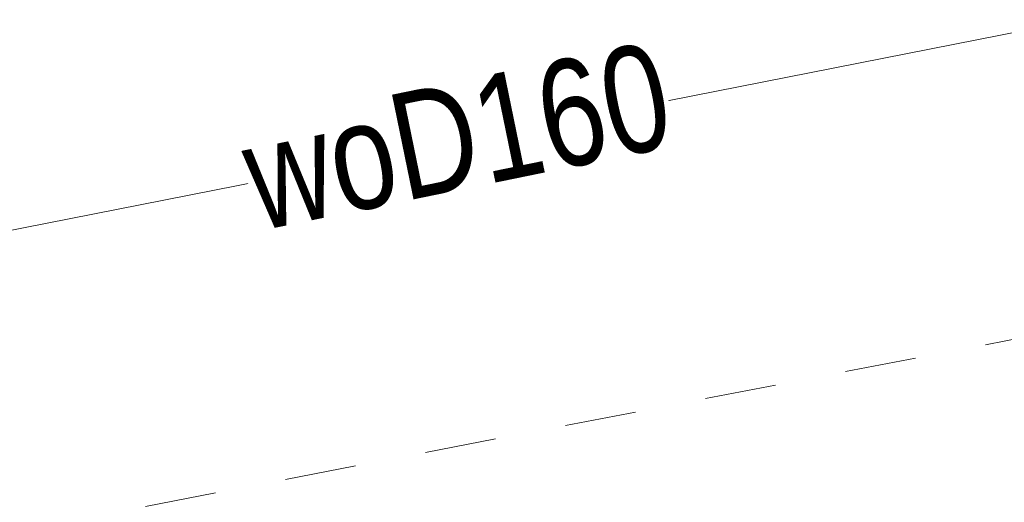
# Model space of a CAD drawing. Header units: metres. Extents: x 5504996 to 5514259, y 5943254 to 5951281.
# Tile 42 of 256: x 5509176.31 to 5509183.22, y 5947727.13 to 5947730.52. Entities that reach past the tile are written whole.
import ezdxf

# ---------------------------------------------------------------- set-up
doc = ezdxf.new("R2010")
doc.units = ezdxf.units.M
doc.linetypes.add('L_0_03', pattern=[1, 0.5, -0.5])
doc.layers.add('EGB_KonturUzytkuGruntowego', color=7, linetype='L_0_03', lineweight=18, true_color=0x008000)
doc.layers.add('GES_PrzewodWodociagowy', color=5, linetype='CONTINUOUS', lineweight=18, true_color=0x0000ff)
doc.styles.get("Standard").update_dxf_attribs({"font": 'simplex.shx'})

msp = doc.modelspace()

# ---------------------------------------------------------------- linework, layer by layer
at = {"layer": 'EGB_KonturUzytkuGruntowego', "color": 96, "linetype": 'L_0_03', "lineweight": 18, "true_color": 0x008000, "flags": 128}
msp.add_lwpolyline([(5509132.11, 5947722.74), (5509138.95, 5947723.71), (5509174.28, 5947730.59), (5509238.85, 5947743.15), (5509250.57, 5947745.43), (5509256.78, 5947746.64), (5509279.77, 5947751.07), (5509328.99, 5947760.54), (5509398.1, 5947774.41), (5509466.39, 5947787.67), (5509571.35, 5947807.56), (5509575.37, 5947864.59), (5509585.59, 5947864.33), (5509595.51, 5947812.34), (5509606.05, 5947784.07), (5509634.83, 5947756.53), (5509689.69, 5947732.73), (5509732.68, 5947714.19), (5509740.33, 5947717.31), (5509801.61, 5947664.57), (5509875.75, 5947590.67), (5509888.55, 5947577.92), (5509897.01, 5947569.49), (5509942.28, 5947505.67), (5509946.97, 5947499.05), (5509976.47, 5947457.46), (5510054.83, 5947376.31), (5510126.58, 5947283.52), (5510258.9, 5947135), (5510253.94, 5947130.54), (5510119.91, 5947281.35), (5510092.33, 5947316.78), (5510083.35, 5947328.32), (5510050.79, 5947370.13), (5510049.32, 5947372.02), (5510048.23, 5947373.15), (5509971.45, 5947452.61), (5509970.37, 5947454.13), (5509952.93, 5947478.66), (5509943.2, 5947492.35), (5509931.62, 5947508.65), (5509922, 5947522.18), (5509900.86, 5947551.93), (5509891.59, 5947564.97), (5509848.28, 5947605.27), (5509828.55, 5947626.04), (5509813.95, 5947641.41), (5509796.82, 5947659.44), (5509793.79, 5947662.05), (5509775.08, 5947678.15), (5509758.5, 5947692.42), (5509739.22, 5947709.02), (5509731.59, 5947706.43), (5509630.59, 5947750.76), (5509601.52, 5947783.63), (5509592.23, 5947807.72), (5509544.28, 5947798.09), (5509513.29, 5947792.09), (5509480.03, 5947785.51), (5509452.41, 5947780.41), (5509446.42, 5947779.31), (5509427.06, 5947775.67), (5509415.05, 5947773.41), (5509388.09, 5947768.34), (5509354.14, 5947761.93), (5509351.68, 5947761.46), (5509349.26, 5947760.87), (5509322.54, 5947754.35), (5509294.76, 5947749.17), (5509288.79, 5947748.06), (5509259.26, 5947742.55), (5509201.21, 5947731.73), (5509134.01, 5947718.79), (5509184.94, 5947617.86), (5509192.65, 5947602.56), (5509208.88, 5947553.53), (5509219.5, 5947532.81), (5509221.57, 5947527.62), (5509225.28, 5947518.3), (5509230.29, 5947505.74), (5509234.62, 5947494.99), (5509235.43, 5947492.98), (5509245.62, 5947467.67), (5509248.8, 5947458.12), (5509258.49, 5947429.05), (5509265.71, 5947407.19), (5509268.21, 5947399.6), (5509276.09, 5947375.73), (5509279.14, 5947345.6), (5509278.67, 5947325.3), (5509278.21, 5947305.75), (5509277.73, 5947285.2), (5509277.81, 5947261.49), (5509278.34, 5947225.27), (5509282.81, 5947210.39), (5509288.75, 5947190.29), (5509306.08, 5947132.06), (5509317.35, 5947112.7), (5509319.32, 5947109.54), (5509328.96, 5947092.96), (5509391.48, 5946985.42), (5509466.85, 5946903.15), (5509481.04, 5946887.66), (5509516.37, 5946855.62), (5509531.42, 5946841.97), (5509544.33, 5946838.38), (5509546.44, 5946830.79), (5509548.19, 5946826.76), (5509527.38, 5946837.54), (5509477.01, 5946883.22), (5509471.15, 5946889.83), (5509429.65, 5946935.65), (5509398.54, 5946968.55), (5509385.51, 5946984.98), (5509383.09, 5946989.05), (5509374.16, 5947005.82), (5509323.19, 5947093.02), (5509321.17, 5947096.47), (5509300.9, 5947129.34), (5509292.67, 5947156.72), (5509286.07, 5947174.39), (5509278.7, 5947201.64), (5509273.93, 5947219.27), (5509272.33, 5947225.16), (5509272.33, 5947244.4), (5509271.53, 5947285.23), (5509272.95, 5947346.16), (5509270.09, 5947375.57), (5509267.28, 5947385), (5509258.74, 5947409.92), (5509252, 5947429.94), (5509246.69, 5947445.69), (5509239.96, 5947465.69), (5509225.67, 5947500.81), (5509224.29, 5947504.57), (5509216.41, 5947523.68), (5509214.27, 5947528.87), (5509207.89, 5947543.83), (5509199.71, 5947564.91), (5509194.33, 5947577.93), (5509189.03, 5947589.01), (5509171.45, 5947626.03), (5509134.62, 5947703.86), (5509129.04, 5947715.63), (5509126.18, 5947721.9)], close=True, dxfattribs=at)
at = {"layer": 'GES_PrzewodWodociagowy', "color": 5, "linetype": 'Continuous', "lineweight": 18, "true_color": 0x0000ff, "flags": 128}
msp.add_lwpolyline([(5509138.36, 5947720.9), (5509174.01, 5947728.6), (5509231.6, 5947739.97), (5509256.3, 5947745.47), (5509274.52, 5947748.64), (5509301.26, 5947753.7), (5509321.85, 5947757.61), (5509334.19, 5947759.96), (5509357.04, 5947764.31), (5509377.95, 5947768.22), (5509384.39, 5947769.23), (5509396.23, 5947771.61), (5509414.22, 5947775.23), (5509437.05, 5947779.73), (5509466.55, 5947786.29), (5509482.96, 5947789.04), (5509501.32, 5947793.06)], dxfattribs=at)

# ---------------------------------------------------------------- next in the draw order: texts
at = {"layer": 'GES_PrzewodWodociagowy', "color": 5, "true_color": 0x0000ff, "insert": (5509179.38, 5947729.7), "char_height": 0.75, "attachment_point": 5, "rotation": 11.6, "line_spacing_factor": 0.9, "bg_fill": 3, "box_fill_scale": 1, "bg_fill_color": 0, "bg_fill_transparency": 0}
msp.add_mtext('\\W0.7818x;\\fArial|b0|i0;woD160', dxfattribs=at)

doc.saveas('drawing.dxf')
